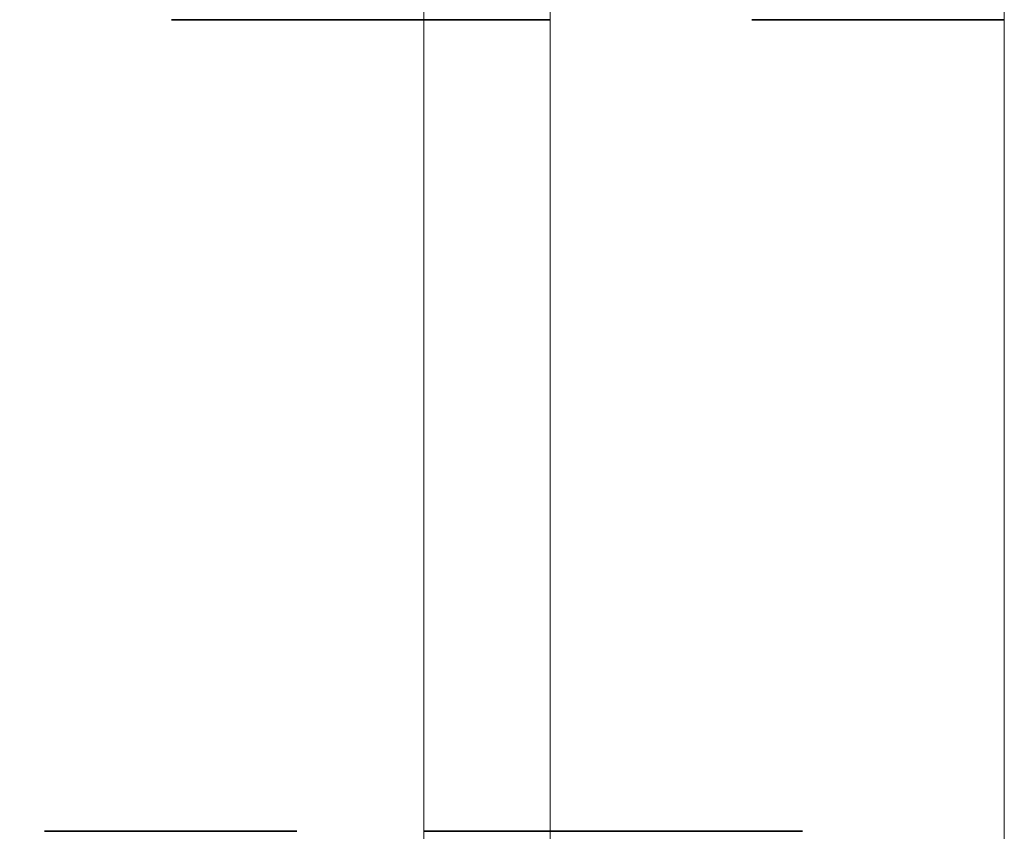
# Model space of a CAD drawing. Header units: metres. Extents: x -16.9 to 14.1, y -9.7 to 11.
# Tile 247 of 256: x -6.588 to -6.198, y 0.17 to 0.492. Entities that reach past the tile are written whole.
import ezdxf

# ---------------------------------------------------------------- set-up
doc = ezdxf.new("R2010")
doc.units = ezdxf.units.M
doc.linetypes.add('Tiret', pattern=[0.00635, 0.003175, -0.003175])
doc.layers.add('S-BEAM', color=12, linetype='Continuous', lineweight=18)
doc.layers.add('S-BEAM-HDLN', color=1, linetype='Tiret', lineweight=18)

msp = doc.modelspace()

# ---------------------------------------------------------------- linework, layer by layer
at = {"layer": 'S-BEAM'}
for p, q in [((-6.19782, -3.37279), (-6.19782, 2.92263)), ((-6.42782, 1.21393), (-6.42782, -0.19398)), ((-6.37782, 1.21393), (-6.37782, -0.19398))]:
    msp.add_line(p, q, dxfattribs=at)
at = {"layer": 'S-BEAM', "color": 1, "linetype": 'Tiret', "lineweight": 35}
for p, q in [((-6.42782, 0.49153), (-6.97817, 0.49153)), ((-6.19782, 0.49153), (-6.37782, 0.49153)), ((-6.97817, 0.16985), (-6.42782, 0.16985)), ((-6.37782, 0.16985), (-6.19782, 0.16985))]:
    msp.add_line(p, q, dxfattribs=at)
at = {"layer": 'S-BEAM-HDLN', "lineweight": 35}
for p, q in [((-6.37787, 0.49153), (-6.42777, 0.49153)), ((-6.42777, 0.16985), (-6.37787, 0.16985))]:
    msp.add_line(p, q, dxfattribs=at)

doc.saveas('drawing.dxf')
